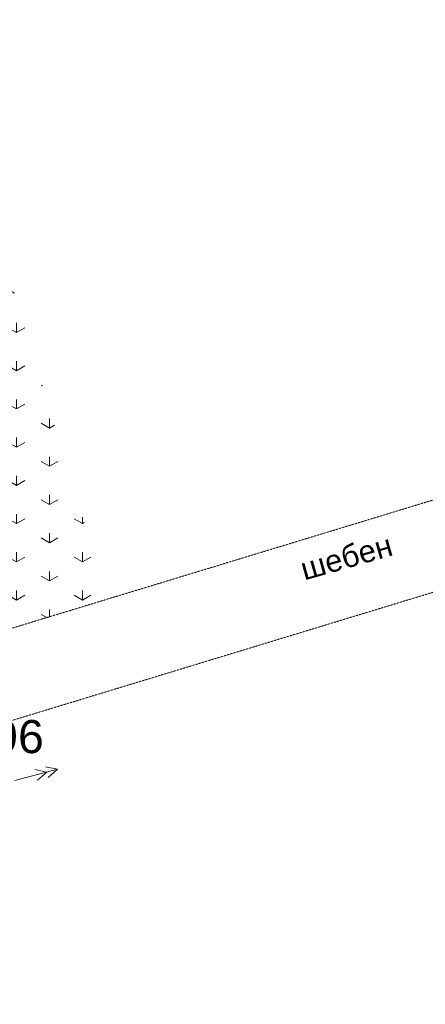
# Model space of a CAD drawing. Header units: millimetres. Extents: x 918404 to 1362154, y 4120617 to 4364104.
# Tile 141 of 256: x 1066073 to 1069751, y 4140152 to 4149076. Entities that reach past the tile are written whole.
import ezdxf

# ---------------------------------------------------------------- set-up
doc = ezdxf.new("R2010")
doc.units = ezdxf.units.MM
doc.header["$MEASUREMENT"] = 0
doc.linetypes.add('Д_ТРОТ_ТРУБА', pattern=[1.5, 0.75, -0.75])
for name, color, linetype, lineweight in [('(002) Рамка_Ном._пера__7', 7, 'Continuous', 18), ('(022) Возд. Линии_Ном._пера__7', 7, 'Continuous', 18), ('0_Ном._пера__7', 7, 'Continuous', 18), ('Fills_Ном._пера__82', 82, 'Continuous', 18), ('ВЫСОТА_Ном._пера__7', 7, 'Continuous', 18)]:
    doc.layers.add(name, color=color, linetype=linetype, lineweight=lineweight)
doc.styles.add('СГЕНЕРИР_СТИЛЬ_1', font='arial.ttf')

msp = doc.modelspace()

# ---------------------------------------------------------------- hatches: boundary and pattern name
at = {"layer": 'Fills_Ном._пера__82', "linetype": 'Continuous'}
h = msp.add_hatch(dxfattribs=at)
h.set_pattern_fill('Трава', color=256, style=0, pattern_type=2)
h.set_pattern_definition([(90, (295942.93, 4126321.94), (-600, 0), [86.60254, -259.80762]), (90, (296242.93, 4126495.15), (-600, 0), [86.60254, -259.80762]), (30, (295942.93, 4126321.94), (-300, 519.61524), [86.60254, -259.80762]), (30, (295942.93, 4126668.36), (-300, 519.61524), [86.60254, -259.80762]), (150, (295942.93, 4126321.94), (300, 519.61524), [86.60254, -259.80762]), (150, (295942.93, 4126668.36), (300, 519.61524), [86.60254, -259.80762])])
h.paths.add_polyline_path([(1064434.8, 4148821.8), (1066032.5, 4143570), (1066869.7, 4143824.7), (1065271.9, 4149076.4)])

# ---------------------------------------------------------------- linework, layer by layer
at = {"layer": '(022) Возд. Линии_Ном._пера__7', "linetype": 'Continuous'}
for p, q in [((1066029.4, 4142181.1), (1066416.2, 4142283.1)), ((1066319.5, 4142257.6), (1066210.1, 4142280.5)), ((1066319.5, 4142257.6), (1066235.5, 4142183.8)), ((1066416.2, 4142283.1), (1066306.8, 4142305.9)), ((1066416.2, 4142283.1), (1066332.2, 4142209.2))]:
    msp.add_line(p, q, dxfattribs=at)
at = {"layer": '0_Ном._пера__7', "linetype": 'Д_ТРОТ_ТРУБА', "flags": 128}
for points in [[(1054151, 4140554.1), (1054267.3, 4140528.9), (1054390.4, 4140534.2), (1054578.9, 4140563.8), (1060768, 4141968.4), (1073122.5, 4145727.1), (1078444, 4148370.3)], [(1055172.7, 4139878.2), (1060973.3, 4141194.6), (1073418.9, 4144981), (1079212.4, 4147858.7)]]:
    msp.add_lwpolyline(points, dxfattribs=at)

# ---------------------------------------------------------------- texts
at = {"layer": '(002) Рамка_Ном._пера__7', "linetype": 'Continuous', "insert": (1068654.5, 4143991.1), "char_height": 200, "attachment_point": 7, "rotation": 15.78525, "style": 'СГЕНЕРИР_СТИЛЬ_1'}
msp.add_mtext('{шебен}', dxfattribs=at)
at = {"layer": 'ВЫСОТА_Ном._пера__7', "linetype": 'Continuous', "insert": (1065009.8, 4142576.4), "char_height": 300, "attachment_point": 4, "style": 'СГЕНЕРИР_СТИЛЬ_1'}
msp.add_mtext('{441.96}', dxfattribs=at)

doc.saveas('drawing.dxf')
